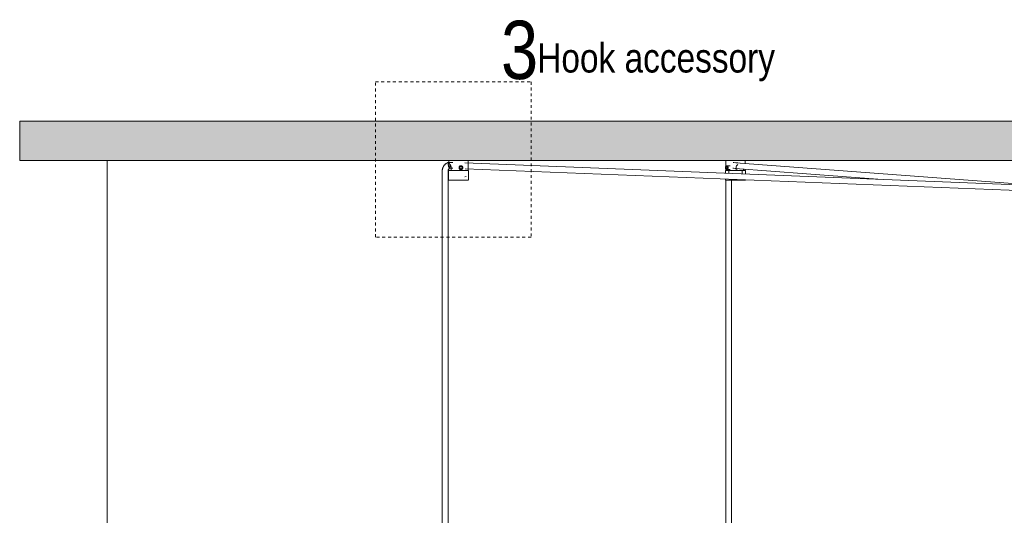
# Model space of a CAD drawing. Header units: millimetres. Extents: x 5395 to 10097, y 458 to 7363.
# Tile 3 of 10: x 5395 to 6408, y 1635 to 2145. Entities that reach past the tile are written whole.
import ezdxf

# ---------------------------------------------------------------- set-up
doc = ezdxf.new("R2010")
doc.units = ezdxf.units.MM
doc.linetypes.add('Dash', pattern=[6, 3, -3])
doc.layers.add('A-ANNO-DIMS', color=7, linetype='Dash', lineweight=9, true_color=0xd2d2d2)
for name, color, linetype, lineweight in [('A-ANNO-DIMS-15', 7, 'Continuous', 9), ('A-CLNG', 7, 'Continuous', 9), ('E-LITE-EQPM', 7, 'Continuous', 20), ('G-ANNO-TEXT', 7, 'Continuous', 9)]:
    doc.layers.add(name, color=color, linetype=linetype, lineweight=lineweight)
doc.styles.add('Arial Narrow', font='ARIALN.TTF', dxfattribs={"height": 33})
doc.styles.add('Arial Narrow_1', font='ARIALN.TTF', dxfattribs={"height": 60})
doc.styles.add('Arial Narrow_2', font='ARIALN.TTF', dxfattribs={"height": 30})
doc.dimstyles.new('FARO_-_2_2mm_Arial_Narrow_mm_Inch_Left', dxfattribs={"dimscale": 304.8, "dimtxt": 33.773222, "dimasz": 0, "dimexe": 0.147638, "dimexo": 0.0625, "dimgap": 0.024606, "dimtad": 1, "dimdec": 0, "dimzin": 0, "dimdsep": 46, "dimtxsty": 'Arial Narrow', "dimblk1": 'NONE', "dimblk2": 'NONE', "dimsah": 1, "dimcen": 0.09, "dimadec": 0, "dimazin": 0, "dimtfac": 1, "dimtdec": 4, "dimtix": 1, "dimtmove": 0, "dimatfit": 3, "dimfxl": 0.049213, "dimfxlon": 1, "dimtvp": 1, "dimtolj": 1, "dimtzin": 0, "dimarcsym": 2})

# ---------------------------------------------------------------- blocks, each defined once
blk = doc.blocks.new('64314-5L   _Suspended_tensor - 64314-47-5L MAMBO Black_rattan pendant lamp ø210-5L-721066-Alzado_PDF')
at = {"layer": 'E-LITE-EQPM', "lineweight": 9}
for p, q in [((5837.4, 1998.2), (5836.1, 1998.2)), ((5836.3, 2000), (5836.3, 1996.3)), ((5836.6, 2000), (5836.6, 2000)), ((5836.6, 2000), (5856, 2000)), ((6495.8, 1972.2), (5852.9, 1997.7)), ((5856.3, 1996.3), (5856.3, 2000)), ((6121.1, 2000), (6121.1, 1990)), ((6444.5, 1974.3), (6131.4, 1997.9)), ((6141.1, 1997.2), (6141.1, 2000)), ((5829.6, 1989.5), (5829.6, 1983.8)), ((5835.6, 1983.8), (5835.6, 1989.5)), ((5836, 1989.3), (5836, 1979.8)), ((5836.5, 1990), (5836.5, 1991.1)), ((5838.7, 1990), (5836.5, 1990)), ((5837.1, 1992.2), (5837.4, 1992.2)), ((5837.4, 1992.2), (5840.5, 1992.2)), ((5838.7, 1992.7), (5838.7, 1990)), ((5856.1, 1990), (5838.7, 1990)), ((5838.8, 1989.8), (5838.7, 1989.8)), ((5838.8, 1989.8), (5839, 1989.8)), ((5839.1, 1989.8), (5838.8, 1989.8)), ((5840, 1989.8), (5840, 1990)), ((5842.2, 1990), (5842.2, 1989.8)), ((5847, 1991.9), (5847.5, 1991.9)), ((5848.9, 1994.8), (5847.2, 1994.8)), ((5847.2, 1990.8), (5848.9, 1990.8)), ((5847.5, 1993.3), (5848.9, 1994.4)), ((5848.1, 1991.5), (5847.5, 1993.3)), ((5847.5, 1993.3), (5847.5, 1993.3)), ((5847.6, 1991.8), (5847.6, 1991.5)), ((5847.6, 1991.5), (5847.8, 1991.5)), ((5848.7, 1989.8), (5848, 1989.8)), ((5848.9, 1991.5), (5848.1, 1991.5)), ((5850, 1993.3), (5848.7, 1994.2)), ((5848.9, 1994.4), (5850.4, 1993.3)), ((5849.8, 1991.5), (5848.9, 1991.5)), ((5849.4, 1991.5), (5850, 1993.3)), ((5849.8, 1991.5), (5849.6, 1991.5)), ((5850.4, 1993.3), (5849.8, 1991.5)), ((5850.4, 1993.3), (5850, 1993.3)), ((5851.7, 1989.8), (5851, 1989.8)), ((5852.6, 1989.8), (5852.6, 1990)), ((5853, 1991.7), (6495.5, 1966.2)), ((5856.1, 1990), (5856.1, 1992.7)), ((5856.6, 1979.8), (5856.6, 1989.3)), ((6120.8, 1989.3), (6120.8, 1987.1)), ((6121, 1993.3), (6121.8, 1994.4)), ((6121.3, 1991.5), (6121, 1993.3)), ((6121, 1993.3), (6122.5, 1993.3)), ((6131.7, 1990), (6121.1, 1990)), ((6121.2, 1989.9), (6121.2, 1989.6)), ((6121.8, 1991.5), (6121.3, 1991.5)), ((6125.8, 1994.8), (6121.8, 1994.8)), ((6121.8, 1994.4), (6122.5, 1993.3)), ((6122.1, 1991.5), (6121.8, 1991.5)), ((6121.8, 1990.8), (6125.8, 1990.8)), ((6122.5, 1993.3), (6122.2, 1991.5)), ((6122.5, 1993.3), (6123.5, 1993.3)), ((6124.2, 1990), (6124.2, 1986.9)), ((6124.4, 1989.8), (6124.3, 1989.8)), ((6130, 1989.8), (6130, 1990)), ((6130.9, 1992), (6277.5, 1980.9)), ((6131, 1989.8), (6132.4, 1989.8)), ((6134.1, 1989.8), (6131, 1989.8)), ((6131.7, 1990), (6131.7, 1992.7)), ((6132.3, 1990), (6131.7, 1990)), ((6132.3, 1989.8), (6132.3, 1990)), ((6138.9, 1989.8), (6136.1, 1989.8)), ((6137.6, 1990), (6137.6, 1989.7)), ((6139.3, 1990), (6137.6, 1990)), ((6138.1, 1986.4), (6138.1, 1990)), ((6139.3, 1991.3), (6139.3, 1990)), ((6141.1, 1990), (6139.3, 1990)), ((6141.1, 1990), (6141.1, 1991.2)), ((6141.4, 1986.3), (6141.4, 1989.3)), ((5829.6, 1983.8), (5829.6, 1380)), ((5835.6, 1380), (5835.6, 1983.8)), ((5836.3, 1979.8), (5836.3, 1979.8)), ((5836.3, 1979.8), (5856.3, 1979.8)), ((5852.7, 1983.4), (5854.1, 1983.8)), ((6120.8, 1981.1), (6120.8, 1979.8)), ((6120.8, 1979.8), (6136.2, 1979.8)), ((6121.2, 1979.8), (6121.2, 1180)), ((6127.2, 1180), (6127.2, 1979.8)), ((6136.2, 1979.8), (6141.4, 1979.8)), ((6141.4, 1979.8), (6141.4, 1980.3))]:
    blk.add_line(p, q, dxfattribs=at)
at = {"layer": 'E-LITE-EQPM', "lineweight": 9, "flags": 128}
for points in [[(5836.1, 1998.2), (5835.8, 1998.1), (5835.4, 1998), (5835.1, 1997.8), (5834.8, 1997.7), (5834.4, 1997.5), (5834.1, 1997.4), (5833.8, 1997.2), (5833.5, 1997), (5833.2, 1996.8), (5832.9, 1996.6), (5832.7, 1996.3), (5832.4, 1996.1), (5832.1, 1995.8), (5831.9, 1995.6), (5831.7, 1995.3), (5831.4, 1995), (5831.2, 1994.7), (5831, 1994.4), (5830.8, 1994.1), (5830.7, 1993.8), (5830.5, 1993.5), (5830.4, 1993.2), (5830.2, 1992.9), (5830.1, 1992.5), (5830, 1992.2), (5829.9, 1991.8), (5829.8, 1991.5), (5829.7, 1991.1), (5829.7, 1990.8), (5829.6, 1990.4), (5829.6, 1990.1), (5829.6, 1989.7), (5829.6, 1989.5)], [(5840.5, 1998.2), (5839.3, 1998.2), (5837.4, 1998.2)], [(6128.8, 1998.1), (6129.6, 1998.1), (6132.5, 1997.7), (6133.5, 1997.6)], [(5835.6, 1989.5), (5835.6, 1989.6), (5835.6, 1989.7), (5835.6, 1989.9), (5835.6, 1990), (5835.6, 1990.1), (5835.7, 1990.2), (5835.7, 1990.3), (5835.7, 1990.5), (5835.8, 1990.6), (5835.8, 1990.7), (5835.9, 1990.8), (5835.9, 1990.9), (5836, 1991), (5836, 1991.1), (5836.1, 1991.2), (5836.2, 1991.3), (5836.2, 1991.4), (5836.3, 1991.5), (5836.4, 1991.6), (5836.5, 1991.7), (5836.6, 1991.8), (5836.7, 1991.9), (5836.7, 1991.9), (5836.8, 1992), (5836.9, 1992.1), (5837, 1992.1), (5837.1, 1992.2), (5837.2, 1992.2)], [(5836, 1989.3), (5836, 1989.3), (5836, 1989.3), (5836, 1989.3), (5836, 1989.3), (5836, 1989.4), (5836, 1989.4), (5836, 1989.4), (5836.1, 1989.4), (5836.1, 1989.4), (5836.1, 1989.5), (5836.1, 1989.5), (5836.1, 1989.5), (5836.1, 1989.5), (5836.1, 1989.5), (5836.1, 1989.6), (5836.1, 1989.6), (5836.1, 1989.6), (5836.2, 1989.6), (5836.2, 1989.6), (5836.2, 1989.6), (5836.2, 1989.6), (5836.2, 1989.7), (5836.2, 1989.7), (5836.2, 1989.7), (5836.3, 1989.7), (5836.3, 1989.7), (5836.3, 1989.7), (5836.3, 1989.7), (5836.3, 1989.7), (5836.3, 1989.7), (5836.4, 1989.7), (5836.4, 1989.8), (5836.4, 1989.8), (5836.4, 1989.8), (5836.4, 1989.8), (5836.5, 1989.8), (5836.5, 1989.8), (5836.5, 1989.8), (5836.5, 1989.8), (5836.5, 1989.8)], [(5836.8, 1989.8), (5836.7, 1989.8), (5836.7, 1989.8), (5836.6, 1989.8), (5836.6, 1989.8), (5836.5, 1989.8), (5836.5, 1989.8)], [(5836.5, 1989.8), (5836.5, 1989.8), (5836.6, 1989.8), (5836.6, 1989.8), (5836.7, 1989.8), (5836.7, 1989.8), (5836.8, 1989.8), (5836.9, 1989.8), (5837, 1989.8), (5837.2, 1989.8), (5837.3, 1989.8), (5837.5, 1989.8), (5837.6, 1989.8), (5837.8, 1989.8), (5838, 1989.8), (5838.2, 1989.8), (5838.5, 1989.8), (5838.7, 1989.8), (5839, 1989.8), (5839.2, 1989.8)], [(5856.1, 1989.8), (5856.1, 1989.8), (5856.1, 1989.8), (5856, 1989.8), (5856, 1989.8), (5855.9, 1989.8), (5855.8, 1989.8), (5855.7, 1989.8), (5855.6, 1989.8), (5855.5, 1989.8), (5855.3, 1989.8), (5855.2, 1989.8), (5855, 1989.8), (5854.8, 1989.8), (5854.6, 1989.8), (5854.4, 1989.8), (5854.2, 1989.8), (5853.9, 1989.8), (5853.7, 1989.8), (5853.4, 1989.8), (5853.1, 1989.8), (5852.9, 1989.8), (5852.6, 1989.8), (5852.2, 1989.8), (5851.9, 1989.8), (5851.6, 1989.8), (5851.3, 1989.8), (5850.9, 1989.8), (5850.6, 1989.8), (5850.2, 1989.8), (5849.9, 1989.8), (5849.5, 1989.8), (5849.1, 1989.8), (5848.7, 1989.8), (5848.4, 1989.8), (5848, 1989.8), (5847.6, 1989.8), (5847.2, 1989.8), (5846.8, 1989.8), (5846.4, 1989.8), (5846, 1989.8), (5845.6, 1989.8), (5845.3, 1989.8), (5844.9, 1989.8), (5844.5, 1989.8), (5844.1, 1989.8), (5843.7, 1989.8), (5843.3, 1989.8), (5843, 1989.8), (5842.6, 1989.8), (5842.2, 1989.8), (5841.9, 1989.8), (5841.5, 1989.8), (5841.2, 1989.8), (5840.9, 1989.8), (5840.6, 1989.8), (5840.2, 1989.8), (5839.9, 1989.8), (5839.7, 1989.8), (5839.4, 1989.8), (5839.1, 1989.8), (5838.8, 1989.8), (5838.6, 1989.8), (5838.4, 1989.8), (5838.1, 1989.8), (5837.9, 1989.8), (5837.7, 1989.8), (5837.6, 1989.8), (5837.4, 1989.8), (5837.2, 1989.8), (5837.1, 1989.8), (5837, 1989.8), (5836.9, 1989.8), (5836.8, 1989.8)], [(5854.5, 1989.8), (5854.7, 1989.8), (5854.9, 1989.8), (5855.1, 1989.8), (5855.2, 1989.8), (5855.4, 1989.8), (5855.5, 1989.8), (5855.7, 1989.8), (5855.8, 1989.8), (5855.8, 1989.8)], [(5855.8, 1989.8), (5855.9, 1989.8), (5856, 1989.8), (5856, 1989.8), (5856.1, 1989.8), (5856.1, 1989.8), (5856.1, 1989.8)], [(5856.1, 1989.8), (5856.1, 1989.8), (5856.1, 1989.8), (5856.2, 1989.8), (5856.2, 1989.8), (5856.2, 1989.8), (5856.2, 1989.8), (5856.2, 1989.8), (5856.3, 1989.7), (5856.3, 1989.7), (5856.3, 1989.7), (5856.3, 1989.7), (5856.3, 1989.7), (5856.4, 1989.7), (5856.4, 1989.7), (5856.4, 1989.7), (5856.4, 1989.7), (5856.4, 1989.7), (5856.4, 1989.6), (5856.5, 1989.6), (5856.5, 1989.6), (5856.5, 1989.6), (5856.5, 1989.6), (5856.5, 1989.6), (5856.5, 1989.6), (5856.5, 1989.5), (5856.5, 1989.5), (5856.6, 1989.5), (5856.6, 1989.5), (5856.6, 1989.5), (5856.6, 1989.5), (5856.6, 1989.4), (5856.6, 1989.4), (5856.6, 1989.4), (5856.6, 1989.4), (5856.6, 1989.4), (5856.6, 1989.3), (5856.6, 1989.3), (5856.6, 1989.3), (5856.6, 1989.3), (5856.6, 1989.3)], [(6120.8, 1989.3), (6120.8, 1989.3), (6120.8, 1989.3), (6120.9, 1989.3), (6120.9, 1989.3), (6120.9, 1989.4), (6120.9, 1989.4), (6120.9, 1989.4), (6120.9, 1989.4), (6120.9, 1989.4), (6120.9, 1989.5), (6120.9, 1989.5), (6120.9, 1989.5), (6120.9, 1989.5), (6120.9, 1989.5), (6120.9, 1989.6), (6120.9, 1989.6), (6121, 1989.6), (6121, 1989.6), (6121, 1989.6), (6121, 1989.6), (6121, 1989.6), (6121, 1989.7), (6121, 1989.7), (6121.1, 1989.7), (6121.1, 1989.7), (6121.1, 1989.7), (6121.1, 1989.7), (6121.1, 1989.7), (6121.2, 1989.7), (6121.2, 1989.7), (6121.2, 1989.7), (6121.2, 1989.8), (6121.2, 1989.8), (6121.2, 1989.8), (6121.3, 1989.8), (6121.3, 1989.8), (6121.3, 1989.8), (6121.3, 1989.8), (6121.3, 1989.8), (6121.4, 1989.8)], [(6135.9, 1989.8), (6135.6, 1989.8), (6135.2, 1989.8), (6134.9, 1989.8), (6134.5, 1989.8), (6134.1, 1989.8), (6133.8, 1989.8), (6133.4, 1989.8), (6133, 1989.8), (6132.6, 1989.8), (6132.2, 1989.8), (6131.8, 1989.8), (6131.5, 1989.8), (6131.1, 1989.8), (6130.7, 1989.8), (6130.3, 1989.8), (6129.9, 1989.8), (6129.5, 1989.8), (6129.1, 1989.8), (6128.7, 1989.8), (6128.4, 1989.8), (6128, 1989.8), (6127.6, 1989.8), (6127.3, 1989.8), (6126.9, 1989.8), (6126.5, 1989.8), (6126.2, 1989.8), (6125.9, 1989.8), (6125.5, 1989.8), (6125.2, 1989.8), (6124.9, 1989.8), (6124.6, 1989.8), (6124.3, 1989.8), (6124.1, 1989.8), (6123.8, 1989.8), (6123.5, 1989.8), (6123.3, 1989.8), (6123.1, 1989.8), (6122.9, 1989.8), (6122.7, 1989.8), (6122.5, 1989.8), (6122.3, 1989.8), (6122.1, 1989.8), (6122, 1989.8), (6121.9, 1989.8), (6121.7, 1989.8), (6121.6, 1989.8), (6121.6, 1989.8), (6121.5, 1989.8), (6121.4, 1989.8), (6121.4, 1989.8), (6121.4, 1989.8), (6121.4, 1989.8)], [(6121.4, 1989.8), (6121.4, 1989.8), (6121.4, 1989.8), (6121.4, 1989.8), (6121.5, 1989.8), (6121.5, 1989.8), (6121.6, 1989.8), (6121.7, 1989.8), (6121.9, 1989.8), (6122, 1989.8), (6122.1, 1989.8), (6122.3, 1989.8), (6122.5, 1989.8), (6122.6, 1989.8), (6122.8, 1989.8), (6123.1, 1989.8), (6123.3, 1989.8), (6123.5, 1989.8), (6123.8, 1989.8), (6124, 1989.8), (6124.3, 1989.8)], [(6128.4, 1992.1), (6129.1, 1992.1), (6131.5, 1991.8), (6132.3, 1991.7)], [(6131, 1989.8), (6131.2, 1989.8), (6131.6, 1989.8), (6132, 1989.8), (6132.4, 1989.8), (6132.8, 1989.8)], [(6140.9, 1989.8), (6140.9, 1989.8), (6140.9, 1989.8), (6140.9, 1989.8), (6140.8, 1989.8), (6140.7, 1989.8), (6140.6, 1989.8), (6140.5, 1989.8), (6140.4, 1989.8), (6140.3, 1989.8), (6140.2, 1989.8), (6140, 1989.8), (6139.8, 1989.8), (6139.6, 1989.8), (6139.4, 1989.8), (6139.2, 1989.8), (6139, 1989.8), (6138.8, 1989.8), (6138.5, 1989.8), (6138.2, 1989.8), (6138, 1989.8), (6137.7, 1989.8), (6137.4, 1989.8), (6137.1, 1989.8), (6136.8, 1989.8), (6136.4, 1989.8), (6136.1, 1989.8), (6135.9, 1989.8)], [(6137.9, 1989.8), (6138.2, 1989.8), (6138.5, 1989.8), (6138.7, 1989.8)], [(6139, 1989.8), (6139.2, 1989.8), (6139.4, 1989.8), (6139.6, 1989.8), (6139.8, 1989.8), (6140, 1989.8), (6140.1, 1989.8), (6140.3, 1989.8), (6140.4, 1989.8), (6140.5, 1989.8), (6140.6, 1989.8), (6140.7, 1989.8), (6140.8, 1989.8), (6140.9, 1989.8), (6140.9, 1989.8), (6140.9, 1989.8), (6140.9, 1989.8)], [(6140.9, 1989.8), (6141, 1989.8), (6141, 1989.8), (6141, 1989.8), (6141, 1989.8), (6141, 1989.8), (6141.1, 1989.8), (6141.1, 1989.8), (6141.1, 1989.7), (6141.1, 1989.7), (6141.1, 1989.7), (6141.1, 1989.7), (6141.2, 1989.7), (6141.2, 1989.7), (6141.2, 1989.7), (6141.2, 1989.7), (6141.2, 1989.7), (6141.2, 1989.7), (6141.3, 1989.6), (6141.3, 1989.6), (6141.3, 1989.6), (6141.3, 1989.6), (6141.3, 1989.6), (6141.3, 1989.6), (6141.3, 1989.6), (6141.4, 1989.5), (6141.4, 1989.5), (6141.4, 1989.5), (6141.4, 1989.5), (6141.4, 1989.5), (6141.4, 1989.5), (6141.4, 1989.4), (6141.4, 1989.4), (6141.4, 1989.4), (6141.4, 1989.4), (6141.4, 1989.4), (6141.4, 1989.3), (6141.4, 1989.3), (6141.4, 1989.3), (6141.4, 1989.3), (6141.4, 1989.3)]]:
    blk.add_lwpolyline(points, dxfattribs=at)
at = {"layer": 'E-LITE-EQPM', "lineweight": 9}
for centre, major_axis, ratio, start_param, end_param in [((5848.9, 1992.8), (0, 2), 0.969506, 0, 3.141593), ((5848.9, 1992.8), (0, 2), 0.969506, 3.141593, 6.283185), ((6121.8, 1992.8), (0, 2), 0.489462, 0, 3.141593), ((6121.8, 1992.8), (0, 2), 0.489462, 3.141593, 6.283185), ((6132.9, 1994.6), (0.57, 2.95), 0.868205, 2.898779, 3.306641), ((6132.9, 1994.6), (0.57, 2.95), 0.868205, 3.306641, 3.568441)]:
    blk.add_ellipse(centre, major_axis=major_axis, ratio=ratio, start_param=start_param, end_param=end_param, dxfattribs=at)
for points, knots in [([(5836.1, 1998.2), (5836, 1998.2), (5835.8, 1997.9), (5835.7, 1996.9), (5835.8, 1995.7), (5835.9, 1994.9), (5836.1, 1994.2), (5836.2, 1993.7), (5836.4, 1993.3), (5836.5, 1992.9), (5836.7, 1992.6), (5836.9, 1992.3), (5837.1, 1992.2), (5837.1, 1992.2)], [-1, -1, -1, -1, -0.833333, -0.666667, -0.555556, -0.444444, -0.388889, -0.333333, -0.277778, -0.222222, -0.166667, -0.111111, 0, 0, 0, 0]), ([(5836.1, 1998.2), (5836.2, 1998.2), (5836.4, 1998.1), (5836.7, 1997.5), (5837, 1996.7), (5837.2, 1995.9), (5837.3, 1995.1), (5837.4, 1994.4), (5837.5, 1993.9), (5837.5, 1993.5), (5837.5, 1993.3), (5837.5, 1993), (5837.5, 1992.8), (5837.4, 1992.5), (5837.4, 1992.4), (5837.4, 1992.4)], [0, 0, 0, 0, 0.1111111, 0.2222222, 0.3333333, 0.4444444, 0.5138889, 0.5833333, 0.6527778, 0.6875, 0.7222222, 0.7569444, 0.7916667, 0.8611111, 0.8888889, 0.8888889, 0.8888889, 0.8888889]), ([(5837.9, 1995.7), (5837.9, 1995.6), (5838.1, 1995.3), (5838.3, 1994.9), (5838.4, 1994.5), (5838.5, 1994.1), (5838.6, 1993.8), (5838.6, 1993.3), (5838.7, 1992.9), (5838.7, 1992.7)], [0.5052802, 0.5052802, 0.5052802, 0.5052802, 0.5714286, 0.6785714, 0.7321429, 0.7857143, 0.8392857, 0.8928571, 1, 1, 1, 1]), ([(5856.1, 1992.7), (5856.1, 1993), (5856.1, 1993.6), (5856.2, 1994.9), (5856.3, 1995.7), (5856.3, 1996.1)], [0, 0, 0, 0, 0.1428571, 0.2857143, 0.5714286, 0.5714286, 0.5714286, 0.5714286]), ([(6131.7, 1992.7), (6131.8, 1993), (6131.8, 1993.6), (6132.3, 1994.9), (6133, 1995.7), (6133.5, 1996.1)], [0, 0, 0, 0, 0.1428571, 0.2857143, 0.5714286, 0.5714286, 0.5714286, 0.5714286]), ([(5846.8, 1992.8), (5846.8, 1992.9), (5846.8, 1993.2), (5846.9, 1993.5), (5847, 1993.8), (5847.2, 1994.1), (5847.5, 1994.3), (5847.8, 1994.5), (5848.1, 1994.7), (5848.5, 1994.8), (5848.8, 1994.8), (5849.1, 1994.8), (5849.3, 1994.7), (5849.7, 1994.6), (5850, 1994.3), (5850.3, 1994), (5850.5, 1993.6), (5850.6, 1993.3), (5850.6, 1993.1)], [0, 0, 0, 0, 0.0555556, 0.1111111, 0.1666667, 0.2222222, 0.2777778, 0.3333333, 0.3888889, 0.4444444, 0.5138889, 0.5486111, 0.5833333, 0.6527778, 0.7222222, 0.7916667, 0.8611111, 0.9570063, 0.9570063, 0.9570063, 0.9570063]), ([(5850.6, 1992.4), (5850.6, 1992.3), (5850.6, 1992.1), (5850.4, 1991.8), (5850.2, 1991.5), (5850, 1991.3), (5849.7, 1991.1), (5849.4, 1990.9), (5849.1, 1990.8), (5848.8, 1990.8), (5848.5, 1990.8), (5848.2, 1990.9), (5847.9, 1991), (5847.5, 1991.3), (5847.2, 1991.6), (5846.9, 1992.1), (5846.8, 1992.5), (5846.8, 1992.8)], [0.0555556, 0.0555556, 0.0555556, 0.0555556, 0.1111111, 0.1666667, 0.2222222, 0.2777778, 0.3333333, 0.3888889, 0.4444444, 0.5138889, 0.5486111, 0.5833333, 0.6527778, 0.7222222, 0.7916667, 0.8611111, 1, 1, 1, 1]), ([(6123.6, 1992.8), (6123.6, 1992.7), (6123.6, 1992.4), (6123.5, 1992.1), (6123.4, 1991.8), (6123.3, 1991.5), (6123.1, 1991.3), (6123, 1991.1), (6122.8, 1990.9), (6122.6, 1990.8), (6122.4, 1990.8), (6122.4, 1990.8)], [0, 0, 0, 0, 0.0555556, 0.1111111, 0.1666667, 0.2222222, 0.2777778, 0.3333333, 0.3888889, 0.4444444, 0.5138889, 0.5138889, 0.5138889, 0.5138889]), ([(6122.5, 1994.8), (6122.5, 1994.8), (6122.6, 1994.8), (6122.7, 1994.7), (6122.9, 1994.6), (6123.1, 1994.3), (6123.3, 1994), (6123.5, 1993.5), (6123.6, 1993.1), (6123.6, 1992.8)], [0.5138889, 0.5138889, 0.5138889, 0.5138889, 0.5486111, 0.5833333, 0.6527778, 0.7222222, 0.7916667, 0.8611111, 1, 1, 1, 1])]:
    blk.add_open_spline(points, degree=3, knots=knots, dxfattribs=at)
for points in [[(5837.7, 1996.1), (5837.7, 1996), (5837.8, 1995.8), (5837.9, 1995.7)], [(5856.3, 1996.1), (5856.3, 1996.1), (5856.3, 1996.2), (5856.3, 1996.3)]]:
    blk.add_open_spline(points, degree=3, dxfattribs=at)
blk = doc.blocks.new('DIMBLOCK2-Alzado_PDF')
at = {"layer": 'A-ANNO-DIMS-15', "color": 251, "true_color": 0x5b5b5b}
for p, q in [((5484.8, 2000), (5439.8, 2000)), ((5484.8, 518.2), (5484.8, 2000)), ((5484.8, 2000), (5499.8, 2000)), ((5499.8, 518.2), (5439.8, 518.2)), ((5484.8, 518.2), (5499.8, 518.2))]:
    blk.add_line(p, q, dxfattribs=at)
at = {"layer": 'A-ANNO-DIMS-15', "color": 0, "insert": (5434.6, 1129.9), "char_height": 33, "width": 310.07, "attachment_point": 1, "rotation": 90, "line_spacing_factor": 0.974696, "style": 'Arial Narrow'}
blk.add_mtext('Variable Heigth', dxfattribs=at)
blk = doc.blocks.new('_None')

msp = doc.modelspace()

# ---------------------------------------------------------------- hatches: boundary and pattern name
at = {"layer": 'A-CLNG', "true_color": 0xe8e8e8}
msp.add_hatch(color=254, dxfattribs=at).paths.add_polyline_path([(6595.8, 2000), (7795, 2000), (7795, 2040.5), (5395, 2040.5), (5395, 2000), (6595.5, 2000)], flags=0)

# ---------------------------------------------------------------- linework, layer by layer
at = {"layer": 'A-ANNO-DIMS'}
for p, q in [((5760.9, 2081.2), (5920.9, 2081.2)), ((5760.9, 1921.2), (5760.9, 2081.2)), ((5920.9, 2081.2), (5920.9, 1921.2)), ((5920.9, 1921.2), (5760.9, 1921.2))]:
    msp.add_line(p, q, dxfattribs=at)
at = {"layer": 'A-CLNG'}
for p, q in [((5395, 2040.5), (7795, 2040.5)), ((5395, 2040.5), (5395, 2000)), ((5836.6, 2000), (5395, 2000)), ((6584.1, 2000), (5856, 2000))]:
    msp.add_line(p, q, dxfattribs=at)

# ---------------------------------------------------------------- block references
at = {"layer": 'E-LITE-EQPM', "lineweight": 9}
msp.add_blockref('64314-5L   _Suspended_tensor - 64314-47-5L MAMBO Black_rattan pendant lamp ø210-5L-721066-Alzado_PDF', (0, 0), dxfattribs=at)

# ---------------------------------------------------------------- texts
at = {"layer": 'G-ANNO-TEXT', "insert": (5890, 2144), "char_height": 60, "width": 46.899, "attachment_point": 1, "style": 'Arial Narrow_1'}
msp.add_mtext('3', dxfattribs=at)
at = {"layer": 'G-ANNO-TEXT', "color": 251, "true_color": 0x5b5b5b, "insert": (5927.3, 2120.7), "char_height": 30, "width": 306.645, "attachment_point": 1, "style": 'Arial Narrow_2'}
msp.add_mtext('Hook accessory', dxfattribs=at)

# ---------------------------------------------------------------- dimensions: what is measured, and where the dimension line sits
at = {"layer": 'A-ANNO-DIMS', "color": 251, "linetype": 'Continuous', "true_color": 0x5b5b5b}
dim = msp.add_linear_dim(base=(5484.8, 2000), p1=(5499.8, 518.2), p2=(5499.8, 2000), angle=90, text='Variable Heigth', dimstyle='FARO_-_2_2mm_Arial_Narrow_mm_Inch_Left', override={"dimpost": '<>', "dimfxl": 1481.84377}, dxfattribs=at)
dim.commit()
dim.dimension.update_dxf_attribs({"geometry": 'DIMBLOCK2-Alzado_PDF', "text_midpoint": (5455.9, 1259.1)})

doc.saveas('drawing.dxf')
